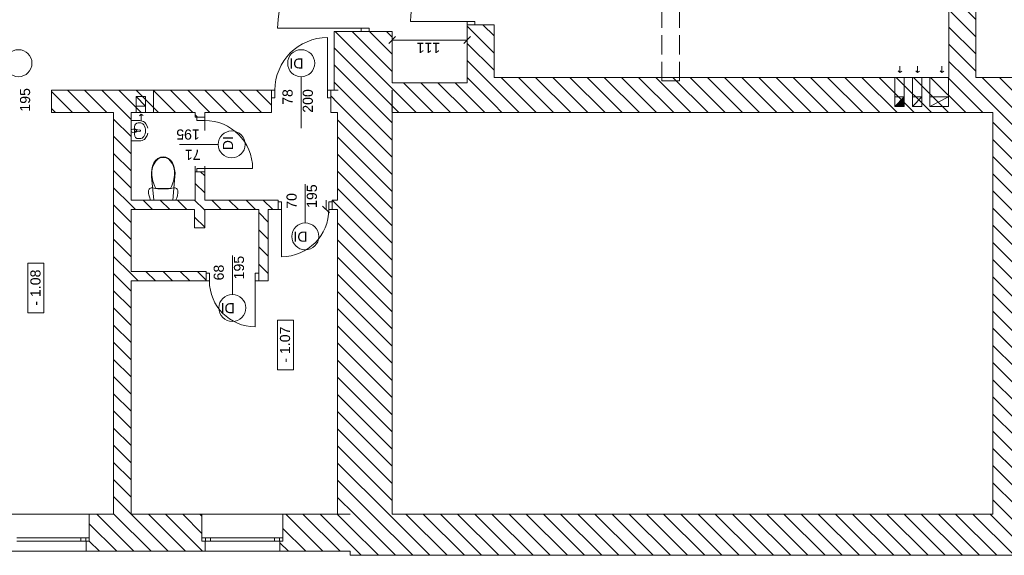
# Model space of a CAD drawing. Header units: millimetres. Extents: x 1355 to 37225, y -41030 to -22370.
# Tile 2 of 4: x 8998 to 23590, y -40790 to -32844. Entities that reach past the tile are written whole.
import ezdxf

# ---------------------------------------------------------------- set-up
doc = ezdxf.new("R2010")
doc.units = ezdxf.units.MM
doc.linetypes.add('Krawędzie ukryte', pattern=[391.222223, 282.222223, -109])
for name, color, linetype, lineweight in [('poziom_0 (1)_5_0_Nr_pióra__81_Nr_pióra__3', 7, 'Continuous', 9), ('poziom_0 (1)_5_2D - Ogólne_Nr_pióra__1', 7, 'Continuous', 9), ('poziom_0 (1)_5_2D - Ogólne_Nr_pióra__19', 7, 'Continuous', 9), ('poziom_0 (1)_5_2D - Ogólne_Nr_pióra__1_Nr_pióra__7', 7, 'Continuous', 9), ('poziom_0 (1)_5_2D - Ogólne_Nr_pióra__7_Nr_pióra__7', 7, 'Continuous', 9), ('poziom_0 (1)_5_2D - Ogólne_Nr_pióra__81_Nr_pióra__3', 7, 'Continuous', 9), ('poziom_0 (1)_5_DEFPOINTS_Nr_pióra__7', 7, 'Continuous', 9), ('poziom_0 (1)_5_Drzwi ArchiCAD_Nr_pióra__27_Nr_pióra__7', 7, 'Continuous', 9), ('poziom_0 (1)_5_Drzwi ArchiCAD_Nr_pióra__81_Nr_pióra__3', 7, 'Continuous', 9), ('poziom_0 (1)_5_Konstrukcja - Belki_Nr_pióra__1_Nr_pióra__7', 7, 'Continuous', 9), ('poziom_0 (1)_5_Konstrukcja - Ściany zew_Nr_pióra__107_Nr_pióra__11', 7, 'Continuous', 9), ('poziom_0 (1)_5_Konstrukcja - Ściany zew_Nr_pióra__27_Nr_pióra__7', 7, 'Continuous', 9), ('poziom_0 (1)_5_Metryczki pomieszczeń ArchiCADa_Nr_pióra__6_Nr_pióra__5', 7, 'Continuous', 9), ('poziom_0 (1)_5_Okna ArchiCADa_Nr_pióra__101_Nr_pióra__252', 7, 'Continuous', 9), ('poziom_0 (1)_5_Okna ArchiCADa_Nr_pióra__27_Nr_pióra__7', 7, 'Continuous', 9), ('poziom_0 (1)_5_Okna ArchiCADa_Nr_pióra__81_Nr_pióra__3', 7, 'Continuous', 9), ('poziom_0 (1)_5_Wymiarowanie - Ogólne_Nr_pióra__1_Nr_pióra__7', 7, 'Continuous', 9), ('poziom_0 (1)_5_Wymiarowanie - Ogólne_Nr_pióra__7', 7, 'Continuous', 9), ('poziom_0 (1)_5_Znaczniki drzwi ArchiCADa_Nr_pióra__1_Nr_pióra__7', 7, 'Continuous', 9), ('poziom_0 (1)_5_Znaczniki drzwi ArchiCADa_Nr_pióra__2_Nr_pióra__8', 7, 'Continuous', 9), ('poziom_0 (1)_5_Znaczniki drzwi ArchiCADa_Nr_pióra__7_Nr_pióra__7', 7, 'Continuous', 9)]:
    doc.layers.add(name, color=color, linetype=linetype, lineweight=lineweight)
doc.styles.add('GENERATED_STYLE_1', font='arial.ttf')
pattern_1 = [(135, (37225, -40790), (127.2792, 127.2792), [])]

msp = doc.modelspace()

# ---------------------------------------------------------------- hatches: boundary and pattern name
at = {"layer": 'poziom_0 (1)_5_2D - Ogólne_Nr_pióra__1', "linetype": 'Continuous'}
msp.add_hatch(color=256, dxfattribs=at).paths.add_polyline_path([(22107, -33990), (21967, -34130), (22107, -34130)])
at = {"layer": 'poziom_0 (1)_5_2D - Ogólne_Nr_pióra__19', "linetype": 'Continuous'}
for points in [[(13720, -33897), (13720, -33884), (13661, -33884), (13661, -33897)], [(14533, -33884), (14500, -33884), (14500, -34216), (14533, -34216)], [(13905, -40172), (13712, -40172), (13712, -40186), (13905, -40186)]]:
    msp.add_hatch(color=256, dxfattribs=at).paths.add_polyline_path(points)
at = {"layer": 'poziom_0 (1)_5_Konstrukcja - Ściany zew_Nr_pióra__107_Nr_pióra__11', "linetype": 'Continuous'}
h = msp.add_hatch(dxfattribs=at)
h.set_pattern_fill('BLOCZKI_CERAMICZNE_0005', color=256, angle=270, style=0, pattern_type=2)
h.set_pattern_definition(pattern_1)
h.paths.add_polyline_path([(23170, -33700), (23170, -30350), (22770, -30850), (22770, -33700)])
h = msp.add_hatch(dxfattribs=at)
h.set_pattern_fill('BLOCZKI_CERAMICZNE_0005', color=256, angle=270, style=0, pattern_type=2)
h.set_pattern_definition(pattern_1)
h.paths.add_polyline_path([(16030, -34220), (16030, -32920), (15630, -32920), (15630, -34220)])
h = msp.add_hatch(dxfattribs=at)
h.set_pattern_fill('BLOCZKI_CERAMICZNE_0005', color=256, angle=270, style=0, pattern_type=2)
h.set_pattern_definition(pattern_1)
h.paths.add_polyline_path([(14520, -33890), (14520, -33020), (13660, -33020), (13660, -33890)])
h = msp.add_hatch(dxfattribs=at)
h.set_pattern_fill('BLOCZKI_CERAMICZNE_0005', color=256, angle=270, style=0, pattern_type=2)
h.set_pattern_definition(pattern_1)
h.paths.add_polyline_path([(16030, -34220), (32730, -34220), (32730, -33700), (16030, -33700)])
h = msp.add_hatch(dxfattribs=at)
h.set_pattern_fill('BLOCZKI_CERAMICZNE_0005', color=256, angle=270, style=0, pattern_type=2)
h.set_pattern_definition(pattern_1)
h.paths.add_polyline_path([(14520, -34220), (15630, -34220), (15630, -33780), (14520, -33780)])
h = msp.add_hatch(dxfattribs=at)
h.set_pattern_fill('BLOCZKI_CERAMICZNE_0005', color=256, angle=270, style=0, pattern_type=2)
h.set_pattern_definition(pattern_1)
h.paths.add_polyline_path([(9470, -33890), (9470, -34220), (12730, -34220), (12730, -33890)])
h = msp.add_hatch(dxfattribs=at)
h.set_pattern_fill('BLOCZKI_CERAMICZNE_0005', color=256, angle=270, style=0, pattern_type=2)
h.set_pattern_definition(pattern_1)
h.paths.add_polyline_path([(13610, -34220), (13710, -34220), (13710, -33890), (13610, -33890)])
h = msp.add_hatch(dxfattribs=at)
h.set_pattern_fill('BLOCZKI_CERAMICZNE_0005', color=256, angle=270, style=0, pattern_type=2)
h.set_pattern_definition(pattern_1)
h.paths.add_polyline_path([(14520, -40180), (14520, -33890), (13710, -33890), (13710, -40180)])
h = msp.add_hatch(dxfattribs=at)
h.set_pattern_fill('BLOCZKI_CERAMICZNE_0005', color=256, angle=270, style=0, pattern_type=2)
h.set_pattern_definition(pattern_1)
h.paths.add_polyline_path([(10650, -40180), (10650, -34220), (10390, -34220), (10390, -40180)])
h = msp.add_hatch(dxfattribs=at)
h.set_pattern_fill('BLOCZKI_CERAMICZNE_0005', color=256, angle=270, style=0, pattern_type=2)
h.set_pattern_definition(pattern_1)
h.paths.add_polyline_path([(11600, -34290), (11740, -34290), (11740, -34220), (11600, -34220)])
h = msp.add_hatch(dxfattribs=at)
h.set_pattern_fill('BLOCZKI_CERAMICZNE_0005', color=256, angle=270, style=0, pattern_type=2)
h.set_pattern_definition(pattern_1)
h.paths.add_polyline_path([(23760, -40180), (23760, -34220), (23420, -34220), (23420, -40180)])
h = msp.add_hatch(dxfattribs=at)
h.set_pattern_fill('BLOCZKI_CERAMICZNE_0005', color=256, angle=270, style=0, pattern_type=2)
h.set_pattern_definition(pattern_1)
h.paths.add_polyline_path([(11740, -35520), (11740, -35100), (11600, -35100), (11600, -35520)])
h = msp.add_hatch(dxfattribs=at)
h.set_pattern_fill('BLOCZKI_CERAMICZNE_0005', color=256, angle=270, style=0, pattern_type=2)
h.set_pattern_definition(pattern_1)
h.paths.add_polyline_path([(10650, -35660), (12830, -35660), (12830, -35520), (10650, -35520)])
h = msp.add_hatch(dxfattribs=at)
h.set_pattern_fill('BLOCZKI_CERAMICZNE_0005', color=256, angle=270, style=0, pattern_type=2)
h.set_pattern_definition(pattern_1)
h.paths.add_polyline_path([(13630, -35660), (13710, -35660), (13710, -35520), (13630, -35520)])
h = msp.add_hatch(dxfattribs=at)
h.set_pattern_fill('BLOCZKI_CERAMICZNE_0005', color=256, angle=270, style=0, pattern_type=2)
h.set_pattern_definition(pattern_1)
h.paths.add_polyline_path([(11590, -35660), (11590, -35930), (11740, -35930), (11740, -35660)])
h = msp.add_hatch(dxfattribs=at)
h.set_pattern_fill('BLOCZKI_CERAMICZNE_0005', color=256, angle=270, style=0, pattern_type=2)
h.set_pattern_definition(pattern_1)
h.paths.add_polyline_path([(12540, -35660), (12540, -36580), (12680, -36720), (12680, -35660)])
h = msp.add_hatch(dxfattribs=at)
h.set_pattern_fill('BLOCZKI_CERAMICZNE_0005', color=256, angle=270, style=0, pattern_type=2)
h.set_pattern_definition(pattern_1)
h.paths.add_polyline_path([(10650, -36720), (11760, -36720), (11760, -36580), (10650, -36580)])
h = msp.add_hatch(dxfattribs=at)
h.set_pattern_fill('BLOCZKI_CERAMICZNE_0005', color=256, angle=270, style=0, pattern_type=2)
h.set_pattern_definition(pattern_1)
h.paths.add_polyline_path([(9985, -40730), (11745, -40730), (11745, -40580), (11700, -40580), (11700, -40180), (10030, -40180), (10030, -40580), (9985, -40580)])
h = msp.add_hatch(dxfattribs=at)
h.set_pattern_fill('BLOCZKI_CERAMICZNE_0005', color=256, angle=270, style=0, pattern_type=2)
h.set_pattern_definition(pattern_1)
h.paths.add_polyline_path([(12855, -40730), (13895, -40730), (13895, -40180), (12900, -40180), (12900, -40580), (12855, -40580)])
h = msp.add_hatch(dxfattribs=at)
h.set_pattern_fill('BLOCZKI_CERAMICZNE_0005', color=256, angle=270, style=0, pattern_type=2)
h.set_pattern_definition(pattern_1)
h.paths.add_polyline_path([(36615, -40180), (13895, -40180), (13895, -40790), (36615, -40790)])

# ---------------------------------------------------------------- linework, layer by layer
at = {"layer": 'poziom_0 (1)_5_0_Nr_pióra__81_Nr_pióra__3', "linetype": 'Continuous'}
for p, q in [((10777, -34342), (10650, -34342)), ((10650, -34342), (10650, -34642)), ((10701, -34432), (10701, -34551)), ((10752, -34374), (10777, -34374)), ((10796, -34343), (10777, -34342)), ((10814, -34348), (10796, -34343)), ((10831, -34355), (10814, -34348)), ((10846, -34364), (10831, -34355)), ((10859, -34376), (10846, -34364)), ((10870, -34389), (10859, -34376)), ((10886, -34422), (10870, -34389)), ((10897, -34456), (10886, -34422)), ((10717, -34471), (10675, -34467)), ((10675, -34517), (10717, -34513)), ((10675, -34517), (10675, -34517)), ((10700, -34478), (10715, -34478)), ((10700, -34505), (10700, -34478)), ((10715, -34505), (10700, -34505)), ((10717, -34471), (10717, -34471)), ((10779, -34481), (10726, -34474)), ((10726, -34510), (10779, -34503)), ((10726, -34510), (10726, -34510)), ((10779, -34481), (10779, -34481)), ((10870, -34594), (10886, -34562)), ((10886, -34562), (10897, -34527)), ((10650, -34642), (10777, -34642)), ((10752, -34609), (10777, -34609)), ((10777, -34642), (10796, -34640)), ((10796, -34640), (10814, -34636)), ((10814, -34636), (10831, -34629)), ((10831, -34629), (10846, -34620)), ((10846, -34620), (10859, -34608)), ((10859, -34608), (10870, -34594)), ((10956, -35067), (10968, -35017)), ((10968, -35017), (10987, -34970)), ((10987, -34970), (11013, -34933)), ((11013, -34933), (11046, -34904)), ((11044, -34915), (11044, -34915)), ((11046, -34904), (11084, -34886)), ((11084, -34886), (11125, -34880)), ((11125, -34880), (11166, -34886)), ((11125, -34889), (11125, -34889)), ((11166, -34886), (11204, -34904)), ((11204, -34904), (11237, -34933)), ((11206, -34915), (11206, -34915)), ((11237, -34933), (11263, -34970)), ((11263, -34970), (11282, -35017)), ((11282, -35017), (11294, -35067)), ((10950, -35118), (10956, -35067)), ((10952, -35170), (10950, -35118)), ((10958, -35122), (10958, -35122)), ((11292, -35122), (11292, -35122)), ((11294, -35067), (11300, -35118)), ((11300, -35118), (11298, -35170)), ((10984, -35520), (10952, -35170)), ((11298, -35170), (11266, -35520)), ((10907, -35392), (10909, -35380)), ((10908, -35408), (10907, -35392)), ((10909, -35425), (10908, -35408)), ((10909, -35380), (10913, -35369)), ((10912, -35441), (10909, -35425)), ((10915, -35458), (10912, -35441)), ((10913, -35369), (10919, -35359)), ((10920, -35474), (10915, -35458)), ((10919, -35359), (10927, -35351)), ((10927, -35351), (10937, -35345)), ((10937, -35345), (10947, -35341)), ((10947, -35341), (10959, -35339)), ((10959, -35339), (10971, -35340)), ((10971, -35340), (11009, -35347)), ((11009, -35347), (11047, -35352)), ((11125, -35347), (11016, -35347)), ((11047, -35352), (11086, -35355)), ((11086, -35355), (11125, -35356)), ((11234, -35347), (11125, -35347)), ((11125, -35356), (11164, -35355)), ((11164, -35355), (11203, -35352)), ((11203, -35352), (11241, -35347)), ((11234, -35347), (11234, -35347)), ((11241, -35347), (11279, -35340)), ((11279, -35340), (11291, -35339)), ((11291, -35339), (11303, -35341)), ((11303, -35341), (11313, -35345)), ((11313, -35345), (11323, -35351)), ((11323, -35351), (11331, -35359)), ((11335, -35458), (11330, -35474)), ((11331, -35359), (11337, -35369)), ((11338, -35441), (11335, -35458)), ((11337, -35369), (11341, -35380)), ((11341, -35425), (11338, -35441)), ((11341, -35380), (11343, -35392)), ((11342, -35408), (11341, -35425)), ((11343, -35392), (11342, -35408)), ((10925, -35489), (10920, -35474)), ((10931, -35505), (10925, -35489)), ((10938, -35520), (10931, -35505)), ((11312, -35520), (10938, -35520)), ((11266, -35520), (10984, -35520)), ((11319, -35505), (11312, -35520)), ((11325, -35489), (11319, -35505)), ((11330, -35474), (11325, -35489))]:
    msp.add_line(p, q, dxfattribs=at)
for centre, radius, start, end in [((10675, -34492), 25, 90, 270), ((10715, -34492), 13.6, 270, 90), ((10715, -34492), 21.1, 57.229, 84.8304), ((10715, -34492), 21.1, 275.1696, 302.771), ((10715, -34492), 21.1, 302.771, 57.229), ((10778, -34492), 11.2, 277.1389, 82.8611), ((11214, -35108), 257, 131.5755, 183.1952), ((11126, -35027), 139, 90.3356, 126.2228), ((11124, -35027), 139, 53.7772, 89.6644), ((11036, -35108), 257, 356.8048, 48.4245), ((11383, -35132), 425, 178.6461, 210.3482), ((10867, -35132), 425, 329.6518, 1.3539)]:
    msp.add_arc(centre, radius, start, end, dxfattribs=at)
for centre, major_axis, ratio, start_param, end_param in [((10752, -34433), (0, 58), 0.870717, 0, 1.570796), ((10777, -34432), (-67.3, 0), 0.86087, 3.638567, 4.712389), ((10650, -34492), (-212, 0), 0.86087, 2.644618, 3.638567), ((10752, -34551), (0, 58), 0.870717, 1.570796, 3.141593), ((10777, -34551), (-67.3, 0), 0.86087, 1.570796, 2.644618)]:
    msp.add_ellipse(centre, major_axis=major_axis, ratio=ratio, start_param=start_param, end_param=end_param, dxfattribs=at)
at = {"layer": 'poziom_0 (1)_5_2D - Ogólne_Nr_pióra__1_Nr_pióra__7', "linetype": 'Continuous'}
for p, q in [((21967, -33990), (21967, -33700)), ((22107, -33990), (22107, -33700)), ((22228, -33990), (22228, -33700)), ((22368, -33990), (22368, -33700)), ((22484, -33990), (22484, -33700)), ((22764, -33990), (22764, -33700)), ((10723, -34125), (10723, -34220)), ((10863, -34125), (10863, -34220))]:
    msp.add_line(p, q, dxfattribs=at)
at = {"layer": 'poziom_0 (1)_5_2D - Ogólne_Nr_pióra__1_Nr_pióra__7', "linetype": 'Continuous', "flags": 128}
for points in [[(10863, -34125), (10863, -33985), (10723, -33985), (10723, -34125)], [(22107, -33990), (22107, -34130), (21967, -34130), (21967, -33990)], [(22368, -33990), (22368, -34130), (22228, -34130), (22228, -33990)], [(22764, -33990), (22764, -34130), (22484, -34130), (22484, -33990)]]:
    msp.add_lwpolyline(points, close=True, dxfattribs=at)
at = {"layer": 'poziom_0 (1)_5_2D - Ogólne_Nr_pióra__7_Nr_pióra__7', "linetype": 'Continuous'}
for p, q in [((10863, -34125), (10723, -33985)), ((22107, -33990), (21967, -34130)), ((22368, -33990), (22228, -34130)), ((22764, -33990), (22484, -34130))]:
    msp.add_line(p, q, dxfattribs=at)
at = {"layer": 'poziom_0 (1)_5_2D - Ogólne_Nr_pióra__7_Nr_pióra__7', "linetype": 'Continuous', "flags": 128}
for points in [[(22043, -33532), (22043, -33630), (22016, -33601), (22043, -33630), (22073, -33606)], [(22305, -33532), (22305, -33630), (22278, -33601), (22305, -33630), (22335, -33606)], [(22665, -33532), (22665, -33630), (22639, -33601), (22665, -33630), (22696, -33606)], [(10800, -34342), (10800, -34245), (10773, -34273), (10800, -34245), (10830, -34268)]]:
    msp.add_lwpolyline(points, dxfattribs=at)
at = {"layer": 'poziom_0 (1)_5_2D - Ogólne_Nr_pióra__81_Nr_pióra__3', "linetype": 'Continuous', "flags": 128}
for points in [[(23170, -33700), (32730, -33700), (32730, -30920), (30990, -30920), (30990, -29200), (23170, -29200)], [(22107, -33990), (21967, -34130), (22107, -34130)], [(14520, -40180), (14520, -34220), (23420, -34220), (23420, -40180)]]:
    msp.add_lwpolyline(points, close=True, dxfattribs=at)
at = {"layer": 'poziom_0 (1)_5_DEFPOINTS_Nr_pióra__7', "linetype": 'Continuous'}
msp.add_line((10390, -40180), (10390, -40180), dxfattribs=at)
at = {"layer": 'poziom_0 (1)_5_Drzwi ArchiCAD_Nr_pióra__27_Nr_pióra__7', "linetype": 'Continuous'}
for p, q in [((15630, -32920), (15745, -32920)), ((14060, -33020), (14175, -33020)), ((9470, -33890), (9470, -34005)), ((12730, -33890), (12730, -34005)), ((13610, -33890), (13610, -34005)), ((11740, -34290), (11625, -34290)), ((11740, -35100), (11625, -35100)), ((12830, -35660), (12830, -35545)), ((13630, -35660), (13630, -35545)), ((11760, -36720), (11760, -36605)), ((12540, -36720), (12540, -36605))]:
    msp.add_line(p, q, dxfattribs=at)
at = {"layer": 'poziom_0 (1)_5_Drzwi ArchiCAD_Nr_pióra__81_Nr_pióra__3', "linetype": 'Continuous'}
for p, q in [((14060, -32970), (12820, -32970)), ((14060, -33020), (14060, -32970)), ((14060, -32970), (14175, -32970)), ((14175, -32970), (14175, -33020)), ((15630, -32870), (14790, -32870)), ((15630, -32920), (15630, -32870)), ((15630, -32870), (15745, -32870)), ((15745, -32920), (15630, -32920)), ((15745, -32870), (15745, -32920)), ((13560, -33890), (13560, -33110)), ((14175, -33020), (14060, -33020)), ((9470, -33890), (9470, -34005)), ((12780, -33890), (12730, -33890)), ((12730, -33890), (12730, -34005)), ((12780, -34005), (12780, -33890)), ((13610, -33890), (13560, -33890)), ((13560, -33890), (13560, -34005)), ((13610, -34005), (13610, -33890)), ((12730, -34005), (12780, -34005)), ((13560, -34005), (13610, -34005)), ((11625, -34290), (11625, -34340)), ((11740, -34290), (11625, -34290)), ((11740, -34340), (11740, -34290)), ((11625, -34340), (11740, -34340)), ((11740, -35050), (11625, -35050)), ((11625, -35050), (11625, -35100)), ((11625, -35100), (11740, -35100)), ((11740, -35100), (11740, -35050)), ((11740, -35050), (12450, -35050)), ((12880, -35545), (12830, -35545)), ((12830, -35545), (12830, -35660)), ((12880, -35660), (12880, -35545)), ((13630, -35545), (13580, -35545)), ((13580, -35545), (13580, -35660)), ((13630, -35660), (13630, -35545)), ((12830, -35660), (12880, -35660)), ((12880, -35660), (12880, -36360)), ((13580, -35660), (13630, -35660)), ((11760, -36605), (11810, -36605)), ((11760, -36720), (11760, -36605)), ((11810, -36605), (11810, -36720)), ((12490, -36720), (12490, -36605)), ((12490, -36605), (12540, -36605)), ((12540, -36605), (12540, -36720)), ((11810, -36720), (11760, -36720)), ((12540, -36720), (12490, -36720)), ((12490, -36720), (12490, -37400))]:
    msp.add_line(p, q, dxfattribs=at)
for centre, radius, start, end in [((14060, -32970), 1240, 90, 180), ((15630, -32870), 840, 90, 180), ((13560, -33890), 780, 90, 180), ((11740, -35050), 710, 0, 90), ((12880, -35660), 700, 270, 0), ((12490, -36720), 680, 180, 270)]:
    msp.add_arc(centre, radius, start, end, dxfattribs=at)
at = {"layer": 'poziom_0 (1)_5_Konstrukcja - Belki_Nr_pióra__1_Nr_pióra__7', "linetype": 'Krawędzie ukryte'}
for p, q in [((18515, -33750), (18515, -30850)), ((18775, -33750), (18775, -30850)), ((18775, -33750), (18515, -33750))]:
    msp.add_line(p, q, dxfattribs=at)
at = {"layer": 'poziom_0 (1)_5_Konstrukcja - Ściany zew_Nr_pióra__27_Nr_pióra__7', "linetype": 'Continuous'}
for p, q in [((15630, -32920), (15745, -32920)), ((15745, -32920), (16030, -32920)), ((13660, -33020), (14060, -33020)), ((14060, -33020), (14175, -33020)), ((14175, -33020), (14520, -33020)), ((9470, -33890), (9470, -34005)), ((12730, -33890), (12730, -34005)), ((13610, -33890), (13610, -34005)), ((9470, -34005), (9470, -34220)), ((12730, -34005), (12730, -34220)), ((13610, -34005), (13610, -34220)), ((11625, -34290), (11600, -34290)), ((11740, -34290), (11625, -34290)), ((11625, -35100), (11600, -35100)), ((11740, -35100), (11625, -35100)), ((12830, -35545), (12830, -35520)), ((12830, -35660), (12830, -35545)), ((13630, -35545), (13630, -35520)), ((13630, -35660), (13630, -35545)), ((11760, -36605), (11760, -36580)), ((11760, -36720), (11760, -36605)), ((12540, -36605), (12540, -36580)), ((12540, -36720), (12540, -36605)), ((10030, -40530), (10030, -40180)), ((11700, -40530), (11700, -40180)), ((12900, -40530), (12900, -40180)), ((10030, -40580), (10030, -40530)), ((11700, -40580), (11700, -40530)), ((12900, -40580), (12900, -40530)), ((9985, -40730), (9985, -40580)), ((9985, -40580), (10030, -40580)), ((11745, -40580), (11700, -40580)), ((11745, -40730), (11745, -40580)), ((12855, -40730), (12855, -40580)), ((12855, -40580), (12900, -40580))]:
    msp.add_line(p, q, dxfattribs=at)
at = {"layer": 'poziom_0 (1)_5_Konstrukcja - Ściany zew_Nr_pióra__27_Nr_pióra__7', "linetype": 'Continuous', "flags": 128}
for points in [[(23170, -33700), (23170, -30350)], [(22770, -30850), (22770, -33700)], [(15630, -32920), (15630, -33780)], [(16030, -33700), (16030, -32920)], [(13660, -33020), (13660, -33890)], [(14520, -33780), (14520, -33020)], [(22770, -33700), (16030, -33700)], [(32730, -33700), (23170, -33700)], [(15630, -33780), (14520, -33780)], [(12730, -33890), (9470, -33890)], [(13710, -33890), (13610, -33890)], [(13660, -33890), (13710, -33890)], [(14520, -40180), (14520, -33890)], [(9470, -34220), (10390, -34220)], [(10390, -34220), (10390, -40180)], [(10650, -34220), (11600, -34220)], [(10650, -35520), (10650, -34220)], [(11600, -34220), (11600, -34290)], [(11740, -34220), (12730, -34220)], [(11740, -34290), (11740, -34220)], [(13610, -34220), (13710, -34220)], [(13710, -34220), (13710, -35520)], [(14520, -34220), (15630, -34220)], [(15630, -34220), (16030, -34220)], [(16030, -34220), (23420, -34220)], [(23420, -34220), (23420, -40180)], [(11600, -35100), (11600, -35520)], [(11740, -35520), (11740, -35100)], [(11600, -35520), (10650, -35520)], [(12830, -35520), (11740, -35520)], [(13710, -35520), (13630, -35520)], [(10650, -36580), (10650, -35660)], [(10650, -35660), (11590, -35660)], [(11590, -35660), (11590, -35930)], [(11740, -35930), (11740, -35660)], [(11740, -35660), (12540, -35660)], [(12540, -35660), (12540, -36580)], [(12680, -36720), (12680, -35660)], [(12680, -35660), (12830, -35660)], [(13630, -35660), (13710, -35660)], [(13710, -35660), (13710, -40180)], [(11590, -35930), (11740, -35930)], [(11760, -36580), (10650, -36580)], [(10650, -36720), (11760, -36720)], [(10650, -40180), (10650, -36720)], [(12540, -36720), (12680, -36720)], [(10390, -40180), (10030, -40180)], [(11700, -40180), (10650, -40180)], [(13895, -40180), (12900, -40180)], [(23420, -40180), (14520, -40180)], [(9985, -40730), (11745, -40730)], [(12855, -40730), (13895, -40730)], [(13895, -40730), (13895, -40790)], [(13895, -40790), (36615, -40790)]]:
    msp.add_lwpolyline(points, dxfattribs=at)
at = {"layer": 'poziom_0 (1)_5_Metryczki pomieszczeń ArchiCADa_Nr_pióra__6_Nr_pióra__5', "linetype": 'Continuous'}
for p, q in [((9119, -37193), (9119, -36457)), ((9119, -36457), (9355, -36457)), ((9355, -36457), (9355, -37193)), ((9355, -37193), (9119, -37193)), ((12818, -38039), (12818, -37303)), ((12818, -37303), (13054, -37303)), ((13054, -37303), (13054, -38039)), ((13054, -38039), (12818, -38039))]:
    msp.add_line(p, q, dxfattribs=at)
at = {"layer": 'poziom_0 (1)_5_Okna ArchiCADa_Nr_pióra__101_Nr_pióra__252', "linetype": 'Continuous'}
for p, q in [((10030, -40530), (9905, -40530)), ((9905, -40530), (9905, -40580)), ((11825, -40530), (11700, -40530)), ((11825, -40580), (11825, -40530)), ((12900, -40530), (12775, -40530)), ((12775, -40530), (12775, -40580)), ((9905, -40580), (10030, -40580)), ((11700, -40580), (11825, -40580)), ((12775, -40580), (12900, -40580))]:
    msp.add_line(p, q, dxfattribs=at)
at = {"layer": 'poziom_0 (1)_5_Okna ArchiCADa_Nr_pióra__27_Nr_pióra__7', "linetype": 'Continuous'}
for p, q in [((10030, -40580), (10030, -40530)), ((11700, -40580), (11700, -40530)), ((12900, -40580), (12900, -40530)), ((9985, -40580), (10030, -40580)), ((11745, -40580), (11700, -40580)), ((12855, -40580), (12900, -40580))]:
    msp.add_line(p, q, dxfattribs=at)
at = {"layer": 'poziom_0 (1)_5_Okna ArchiCADa_Nr_pióra__81_Nr_pióra__3', "linetype": 'Continuous'}
for p, q in [((10030, -40180), (8830, -40180)), ((12900, -40180), (11700, -40180)), ((9905, -40530), (8955, -40530)), ((9980, -40580), (9980, -40530)), ((11750, -40580), (11750, -40530)), ((12775, -40530), (11825, -40530)), ((12850, -40580), (12850, -40530)), ((8955, -40580), (9905, -40580)), ((11825, -40580), (12775, -40580)), ((9985, -40730), (8875, -40730)), ((12855, -40730), (11745, -40730))]:
    msp.add_line(p, q, dxfattribs=at)
at = {"layer": 'poziom_0 (1)_5_Wymiarowanie - Ogólne_Nr_pióra__1_Nr_pióra__7', "linetype": 'Continuous'}
for p, q in [((13660, -33052), (13660, -33240)), ((13660, -33052), (13660, -33240)), ((14470, -33196), (14570, -33096)), ((14470, -33196), (14570, -33096)), ((14520, -33052), (14520, -33240)), ((14520, -33052), (14520, -33240)), ((15580, -33196), (15680, -33096)), ((15680, -33096), (15580, -33196)), ((15630, -33052), (15630, -33240)), ((15630, -33052), (15630, -33240)), ((16030, -33052), (16030, -33240)), ((16030, -33052), (16030, -33240)), ((22770, -33052), (22770, -33240)), ((15630, -33146), (14520, -33146)), ((15630, -33146), (15555, -33146)), ((16679, -33700), (16491, -33700)), ((20365, -33700), (20178, -33700)), ((15595, -33780), (15408, -33780)), ((11076, -33890), (10888, -33890)), ((11076, -33890), (10888, -33890)), ((10982, -34220), (10982, -33890)), ((11076, -34220), (10888, -34220)), ((11076, -34220), (10888, -34220)), ((11740, -34303), (11740, -34490)), ((13710, -34303), (13710, -34490)), ((10390, -34558), (10390, -34746)), ((10650, -35017), (10650, -35205)), ((11600, -35017), (11600, -35205)), ((11600, -35017), (11600, -35205)), ((11740, -35017), (11740, -35205)), ((11740, -35017), (11740, -35205)), ((13710, -35017), (13710, -35205)), ((11076, -35520), (10888, -35520)), ((11076, -35520), (10888, -35520)), ((13538, -35660), (13538, -35520)), ((11076, -35660), (10888, -35660)), ((11076, -35660), (10888, -35660)), ((13488, -35610), (13588, -35710)), ((11076, -36580), (10888, -36580)), ((11076, -36580), (10888, -36580)), ((11076, -36720), (10888, -36720)), ((11076, -36720), (10888, -36720)), ((10390, -38238), (10390, -38425)), ((10650, -38238), (10650, -38425)), ((10650, -38238), (10650, -38425)), ((13710, -38238), (13710, -38425)), ((11076, -40180), (10888, -40180)), ((13632, -40180), (13444, -40180))]:
    msp.add_line(p, q, dxfattribs=at)
at = {"layer": 'poziom_0 (1)_5_Wymiarowanie - Ogólne_Nr_pióra__7', "linetype": 'Continuous'}
msp.add_line((10390, -40180), (10390, -38755), dxfattribs=at)
at = {"layer": 'poziom_0 (1)_5_Znaczniki drzwi ArchiCADa_Nr_pióra__1_Nr_pióra__7', "linetype": 'Continuous'}
for p, q in [((13170, -33690), (13170, -34455)), ((11940, -34695), (11365, -34695)), ((13230, -35860), (13230, -35285)), ((12150, -36920), (12150, -36345))]:
    msp.add_line(p, q, dxfattribs=at)
at = {"layer": 'poziom_0 (1)_5_Znaczniki drzwi ArchiCADa_Nr_pióra__2_Nr_pióra__8', "linetype": 'Continuous'}
for centre, start, end in [((8980, -33490), 0, 180), ((13170, -33490), 0, 180), ((8980, -33490), 180, 0), ((13170, -33490), 180, 0), ((12140, -34695), 90, 270), ((12140, -34695), 270, 90), ((13230, -36060), 0, 180), ((13230, -36060), 180, 0), ((12150, -37120), 0, 180), ((12150, -37120), 180, 0)]:
    msp.add_arc(centre, 200, start, end, dxfattribs=at)

# ---------------------------------------------------------------- texts
at = {"layer": 'poziom_0 (1)_5_Metryczki pomieszczeń ArchiCADa_Nr_pióra__6_Nr_pióra__5', "linetype": 'Continuous', "char_height": 150, "attachment_point": 1, "rotation": 90, "style": 'GENERATED_STYLE_1'}
for s, insert in [('\\A1;- 1.08', (9157, -37087)), ('\\A1;- 1.07', (12855, -37933))]:
    msp.add_mtext(s, dxfattribs=dict(at, insert=insert))
at = {"layer": 'poziom_0 (1)_5_Wymiarowanie - Ogólne_Nr_pióra__1_Nr_pióra__7', "linetype": 'Continuous', "insert": (15231, -33187), "char_height": 150, "attachment_point": 7, "rotation": 180, "style": 'GENERATED_STYLE_1'}
msp.add_mtext('\\A1;111', dxfattribs=at)
at = {"layer": 'poziom_0 (1)_5_Znaczniki drzwi ArchiCADa_Nr_pióra__7_Nr_pióra__7', "linetype": 'Continuous', "char_height": 150, "attachment_point": 7, "style": 'GENERATED_STYLE_1'}
for s, insert, rotation in [('\\A1;DI', (13205, -33419), 180), ('\\A1;195', (9155, -34209), 90), ('\\A1;78', (13045, -34108), 90), ('\\A1;200', (13345, -34225), 90), ('\\A1;195', (11668, -34471), 180), ('\\A1;DI', (12160, -34782), 90), ('\\A1;71', (11679, -34774), 180), ('\\A1;195', (13405, -35637), 90), ('\\A1;70', (13105, -35650), 90), ('\\A1;DI', (13265, -35989), 180), ('\\A1;195', (12325, -36697), 90), ('\\A1;68', (12025, -36712), 90), ('\\A1;DI', (12185, -37049), 180)]:
    msp.add_mtext(s, dxfattribs=dict(at, insert=insert, rotation=rotation))

doc.saveas('drawing.dxf')
